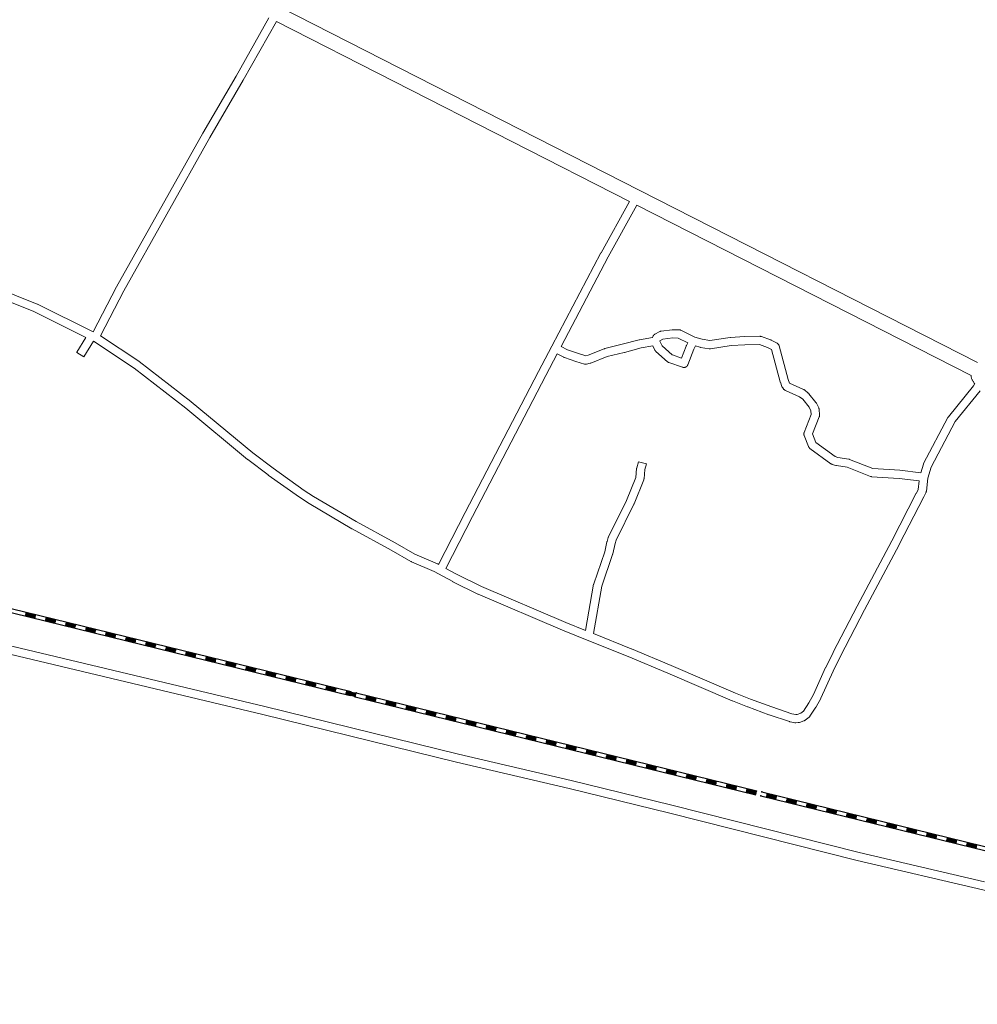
# Model space of a CAD drawing. Header units: metres. Extents: x 123819 to 142731, y 393440 to 405763.
# Tile 102 of 256: x 129557 to 130021, y 397735 to 398213. Entities that reach past the tile are written whole.
import ezdxf

# ---------------------------------------------------------------- set-up
doc = ezdxf.new("R2010")
doc.units = ezdxf.units.M
doc.header["$MEASUREMENT"] = 0
for name, color, linetype, lineweight in [('gs-knt-fietspaden', 7, 'Continuous', 0), ('gs-knt-paden', 7, 'Continuous', 0), ('gs-knt-spoorlijn', 7, 'Continuous', 30), ('gs-knt-wegen algemeen', 7, 'Continuous', 0)]:
    doc.layers.add(name, color=color, linetype=linetype, lineweight=lineweight)

msp = doc.modelspace()

# ---------------------------------------------------------------- linework, layer by layer
at = {"layer": 'gs-knt-fietspaden', "color": 7, "linetype": 'Continuous', "flags": 128}
for points in [[(129556.8, 398283.35), (129682.81, 398219.2), (129857.66, 398130.06), (130021.43, 398046.57)], [(129852.57, 398124.78), (129681.28, 398212.1)], [(130018.24, 398040.32), (129856.15, 398122.95)]]:
    msp.add_lwpolyline(points, dxfattribs=at)
at = {"layer": 'gs-knt-paden', "color": 7, "linetype": 'Continuous', "flags": 128}
for points in [[(129515.7, 398094.9), (129565.24, 398075.04), (129565.31, 398075.01), (129565.38, 398074.98), (129592.46, 398061.55), (129603.75, 398083.32), (129603.78, 398083.38), (129645.58, 398157.88), (129645.6, 398157.91), (129661.74, 398185.65), (129677.7, 398213.93)], [(129681.28, 398212.1), (129665.24, 398183.66), (129665.22, 398183.64), (129649.08, 398155.9), (129607.3, 398081.44), (129607.3, 398081.44), (129607.3, 398081.43)], [(129607.3, 398081.43), (129595.95, 398059.56), (129614.57, 398047.26), (129614.63, 398047.22), (129614.69, 398047.17), (129639.84, 398027.66), (129639.89, 398027.61), (129669.83, 398002.74), (129679.65, 397995.31), (129694.81, 397984.6), (129699.31, 397981.61), (129719.94, 397969.49), (129738.87, 397959.1), (129738.9, 397959.08), (129748.46, 397953.64), (129759.41, 397948.95), (129759.48, 397948.92), (129759.55, 397948.88), (129759.97, 397948.66), (129772.87, 397973.82), (129808.41, 398042.21), (129814.88, 398054.52), (129838.73, 398099.9), (129838.76, 398099.95), (129852.57, 398124.78)], [(129856.15, 398122.95), (129842.28, 398098.01), (129819.38, 398054.43), (129822.46, 398052.82), (129827.79, 398051), (129831.37, 398049.91), (129832.55, 398050.15), (129840.36, 398053.31), (129840.45, 398053.34), (129840.54, 398053.37), (129840.63, 398053.4), (129849.08, 398055.47), (129857.21, 398057.65), (129857.29, 398057.67), (129857.37, 398057.69), (129863.68, 398058.82), (129864.06, 398059.56), (129864.11, 398059.64), (129864.15, 398059.72), (129864.21, 398059.79), (129864.26, 398059.87), (129864.32, 398059.94), (129864.38, 398060.01), (129864.45, 398060.07), (129864.52, 398060.14), (129864.59, 398060.2), (129864.66, 398060.25), (129864.74, 398060.3), (129864.82, 398060.35), (129864.9, 398060.4), (129867.22, 398061.64), (129867.3, 398061.68), (129867.39, 398061.72), (129867.47, 398061.75), (129867.55, 398061.78), (129867.64, 398061.8), (129867.73, 398061.83), (129867.81, 398061.84), (129867.9, 398061.86), (129873.21, 398062.57), (129873.28, 398062.58), (129873.36, 398062.58), (129873.43, 398062.58), (129873.51, 398062.58), (129876.68, 398062.53), (129876.77, 398062.53), (129876.85, 398062.52), (129876.94, 398062.51), (129877.03, 398062.49), (129877.12, 398062.47), (129877.21, 398062.45), (129877.29, 398062.42), (129877.37, 398062.39), (129877.46, 398062.36), (129877.54, 398062.32), (129884.33, 398058.94), (129887.75, 398057.94), (129891.52, 398057.31), (129901.37, 398058.84), (129901.47, 398058.86), (129901.56, 398058.86), (129908.29, 398059.25), (129908.37, 398059.25), (129915.86, 398059.36), (129915.95, 398059.36), (129916.04, 398059.35), (129916.13, 398059.34), (129916.22, 398059.33), (129916.31, 398059.32), (129916.4, 398059.29), (129916.48, 398059.27), (129916.57, 398059.24), (129921, 398057.66), (129921.08, 398057.62), (129921.17, 398057.58), (129921.25, 398057.54), (129924.14, 398056.03), (129924.22, 398055.98), (129924.3, 398055.93), (129924.38, 398055.87), (129924.46, 398055.82), (129924.54, 398055.75), (129924.61, 398055.69), (129924.67, 398055.62), (129924.74, 398055.54), (129924.8, 398055.47), (129924.86, 398055.39), (129924.91, 398055.31), (129924.96, 398055.22), (129925, 398055.14), (129925.05, 398055.05), (129925.08, 398054.96), (129925.11, 398054.87), (129925.14, 398054.77), (129929.56, 398038.38), (129930.17, 398036.67), (129930.26, 398036.57), (129936.98, 398033.6), (129937.06, 398033.56), (129937.14, 398033.52), (129937.22, 398033.48), (129937.29, 398033.43), (129937.36, 398033.38), (129937.43, 398033.32), (129939.31, 398031.8), (129939.38, 398031.75), (129939.44, 398031.69), (129939.5, 398031.63), (129939.56, 398031.57), (129939.62, 398031.5), (129942.99, 398027.31), (129943.04, 398027.24), (129943.09, 398027.17), (129943.14, 398027.09), (129943.18, 398027.02), (129943.22, 398026.94), (129944.39, 398024.58), (129944.43, 398024.49), (129944.46, 398024.41), (129944.49, 398024.32), (129944.52, 398024.22), (129944.54, 398024.13), (129944.56, 398024.04), (129944.58, 398023.94), (129944.59, 398023.85), (129944.79, 398021.22), (129944.8, 398021.13), (129944.8, 398021.04), (129944.8, 398020.95), (129944.79, 398020.86), (129944.78, 398020.77), (129944.76, 398020.67), (129944.74, 398020.58), (129944.72, 398020.5), (129944.69, 398020.41), (129944.66, 398020.32), (129941.34, 398011.98), (129942.96, 398007.84), (129952.38, 398000.98), (129953.71, 398000.58), (129958.95, 397999.77), (129959.03, 397999.75), (129959.12, 397999.73), (129959.2, 397999.71), (129959.29, 397999.68), (129959.37, 397999.65), (129970.6, 397995.23), (129983.69, 397994.33), (129983.79, 397994.32), (129993.87, 397993.12), (129995.12, 397997.26), (129995.15, 397997.35), (129995.19, 397997.44), (129995.22, 397997.53), (129995.27, 397997.61), (130007.05, 398020.03), (130007.08, 398020.1), (130007.13, 398020.17), (130007.17, 398020.24), (130007.22, 398020.3), (130007.27, 398020.36), (130019.46, 398035.36), (130020.03, 398036.44)], [(129873.36, 398050.31), (129877.81, 398048.78), (129880.07, 398054.63), (129880.1, 398054.7), (129880.13, 398054.77), (129880.17, 398054.84), (129880.87, 398056.17), (129876.15, 398058.52), (129873.59, 398058.56), (129868.79, 398057.92), (129867.33, 398057.14), (129867.25, 398056.99), (129868.38, 398054.71), (129873.35, 398050.32), (129873.36, 398050.31)], [(129434.15, 397937.29), (129675.73, 397879.65), (129675.75, 397879.65), (129769.62, 397856.61), (129824.23, 397843.8), (129824.25, 397843.79), (129873.15, 397831.77), (129963.92, 397808.87), (130024.85, 397794.57)], [(130127.04, 397735.18), (130122.04, 397739.88), (130110.39, 397750.23), (130082.92, 397774.53), (130081.17, 397775.64), (130079.3, 397776.61), (130075.16, 397778.11), (130023.92, 397790.66), (129962.98, 397804.96), (129962.95, 397804.97), (129872.17, 397827.87), (129823.3, 397839.89), (129768.69, 397852.7), (129768.67, 397852.7), (129674.79, 397875.75), (129433.15, 397933.4)]]:
    msp.add_lwpolyline(points, dxfattribs=at)
for points in [[(130022.7, 398032.98), (130010.51, 398017.98), (129998.91, 397995.91), (129997.28, 397990.53), (129996.58, 397984.15), (129996.56, 397984.06), (129996.55, 397983.96), (129996.52, 397983.87), (129996.5, 397983.78), (129996.47, 397983.69), (129996.43, 397983.6), (129996.39, 397983.51), (129996.35, 397983.43), (129995.28, 397981.41), (129983.44, 397958.27), (129983.42, 397958.24), (129966.54, 397926.56), (129954.98, 397904.19), (129951.38, 397896.9), (129945.46, 397883.81), (129945.43, 397883.74), (129945.39, 397883.67), (129943.11, 397879.53), (129943.07, 397879.45), (129943.02, 397879.39), (129940.1, 397874.98), (129940.05, 397874.9), (129939.99, 397874.83), (129939.93, 397874.75), (129939.86, 397874.69), (129939.8, 397874.62), (129939.73, 397874.56), (129939.66, 397874.5), (129937.8, 397873.06), (129937.72, 397873), (129937.64, 397872.95), (129937.56, 397872.9), (129937.47, 397872.85), (129937.38, 397872.81), (129937.29, 397872.77), (129937.2, 397872.74), (129934.97, 397872), (129934.89, 397871.98), (129934.81, 397871.95), (129934.73, 397871.94), (129934.64, 397871.92), (129934.56, 397871.91), (129934.47, 397871.9), (129933.3, 397871.83), (129933.21, 397871.82), (129933.13, 397871.82), (129933.04, 397871.83), (129932.96, 397871.83), (129932.87, 397871.84), (129932.79, 397871.86), (129930.48, 397872.3), (129930.39, 397872.32), (129930.31, 397872.34), (129930.22, 397872.37), (129920.28, 397875.7), (129920.23, 397875.72), (129909.9, 397879.47), (129909.85, 397879.49), (129902.47, 397882.43), (129902.42, 397882.45), (129871.24, 397895.92), (129851.94, 397903.94), (129832.04, 397911.96), (129820.15, 397916.74), (129820.11, 397916.76), (129779.13, 397934.22), (129779.08, 397934.25), (129779.03, 397934.27), (129766.89, 397940.28), (129766.81, 397940.32), (129759.87, 397944.17), (129757.75, 397945.29), (129746.77, 397949.99), (129746.7, 397950.02), (129746.63, 397950.05), (129746.56, 397950.09), (129736.93, 397955.58), (129717.98, 397965.98), (129717.93, 397966.01), (129697.23, 397978.17), (129697.18, 397978.2), (129697.13, 397978.23), (129692.56, 397981.27), (129692.51, 397981.3), (129677.3, 397992.05), (129677.25, 397992.08), (129667.36, 397999.56), (129667.29, 397999.62), (129637.35, 398024.5), (129612.29, 398043.95), (129592.52, 398057.01), (129587.88, 398049.48, -0.351714), (129587.87, 398049.48), (129584.46, 398051.58, -0.351717), (129584.46, 398051.59), (129588.91, 398058.82), (129563.67, 398071.34), (129515.51, 398090.65)], [(129821.67, 397920.46), (129831.24, 397916.61), (129835.19, 397939.01), (129835.21, 397939.08), (129835.22, 397939.16), (129835.25, 397939.23), (129835.27, 397939.31), (129840.53, 397954.71), (129841.65, 397959.69), (129841.67, 397959.77), (129841.69, 397959.84), (129842.25, 397961.69), (129842.27, 397961.77), (129842.3, 397961.84), (129842.34, 397961.92), (129842.37, 397962), (129851.09, 397979.64), (129855.63, 397990.91), (129856.04, 397995.24), (129856.05, 397995.32), (129856.06, 397995.41), (129856.08, 397995.49), (129856.1, 397995.57), (129856.88, 397998.47, -0.384583), (129856.89, 397998.48), (129860.76, 397997.44, -0.357265), (129860.76, 397997.43), (129860.02, 397994.69), (129859.61, 397990.25), (129859.6, 397990.15), (129859.58, 397990.05), (129859.56, 397989.96), (129859.53, 397989.87), (129859.5, 397989.77), (129859.47, 397989.68), (129854.79, 397978.07), (129854.76, 397978), (129854.73, 397977.93), (129846.05, 397960.36), (129845.56, 397958.74), (129844.43, 397953.73), (129844.42, 397953.66), (129844.4, 397953.59), (129844.37, 397953.52), (129839.12, 397938.16), (129835.06, 397915.08), (129853.45, 397907.67), (129853.47, 397907.66), (129872.8, 397899.63), (129872.83, 397899.62), (129903.99, 397886.15), (129911.31, 397883.24), (129921.58, 397879.5), (129931.37, 397876.22), (129933.29, 397875.85), (129933.95, 397875.9), (129935.61, 397876.45), (129936.93, 397877.47), (129939.63, 397881.54), (129941.83, 397885.54), (129947.73, 397898.59), (129947.76, 397898.65), (129951.38, 397905.99), (129951.4, 397906.02), (129962.98, 397928.42), (129962.99, 397928.44), (129979.86, 397960.12), (129991.7, 397983.25), (129991.72, 397983.28), (129992.62, 397984.98), (129993.09, 397989.17), (129983.36, 397990.32), (129970.02, 397991.24), (129969.93, 397991.25), (129969.84, 397991.26), (129969.75, 397991.28), (129969.67, 397991.3), (129969.58, 397991.32), (129969.5, 397991.35), (129969.42, 397991.38), (129958.11, 397995.83), (129952.96, 397996.63), (129952.87, 397996.65), (129952.78, 397996.67), (129952.69, 397996.69), (129950.9, 397997.23), (129950.81, 397997.26), (129950.71, 397997.3), (129950.63, 397997.33), (129950.54, 397997.38), (129950.45, 397997.42), (129950.37, 397997.48), (129950.29, 397997.53), (129940.12, 398004.93), (129940.04, 398004.99), (129939.97, 398005.05), (129939.9, 398005.12), (129939.83, 398005.19), (129939.77, 398005.26), (129939.71, 398005.33), (129939.65, 398005.41), (129939.6, 398005.49), (129939.55, 398005.57), (129939.5, 398005.65), (129939.46, 398005.74), (129939.43, 398005.83), (129937.31, 398011.26), (129937.28, 398011.35), (129937.25, 398011.44), (129937.22, 398011.53), (129937.2, 398011.62), (129937.19, 398011.72), (129937.18, 398011.81), (129937.17, 398011.9), (129937.17, 398012), (129937.17, 398012.09), (129937.18, 398012.19), (129937.19, 398012.28), (129937.21, 398012.37), (129937.23, 398012.46), (129937.25, 398012.56), (129937.28, 398012.65), (129937.31, 398012.73), (129940.75, 398021.37), (129940.61, 398023.15), (129939.71, 398024.96), (129936.62, 398028.81), (129935.11, 398030.03), (129928.22, 398033.08), (129928.14, 398033.11), (129928.06, 398033.15), (129927.99, 398033.2), (129927.91, 398033.25), (129927.84, 398033.3), (129927.77, 398033.35), (129927.7, 398033.41), (129927.64, 398033.47), (129927.57, 398033.54), (129927.51, 398033.6), (129926.89, 398034.33), (129926.83, 398034.4), (129926.77, 398034.47), (129926.72, 398034.55), (129926.67, 398034.63), (129926.63, 398034.71), (129926.59, 398034.79), (129926.55, 398034.88), (129926.52, 398034.96), (129925.75, 398037.09), (129925.73, 398037.17), (129925.7, 398037.25), (129921.49, 398052.88), (129919.51, 398053.92), (129915.56, 398055.33), (129908.47, 398055.23), (129901.89, 398054.86), (129891.82, 398053.29), (129891.73, 398053.27), (129891.64, 398053.26), (129891.54, 398053.26), (129891.45, 398053.26), (129891.36, 398053.27), (129891.27, 398053.28), (129891.18, 398053.29), (129886.97, 398054), (129886.89, 398054.01), (129886.82, 398054.03), (129886.74, 398054.05), (129884.62, 398054.67), (129883.78, 398053.07), (129880.87, 398045.53), (129880.83, 398045.44), (129880.79, 398045.35), (129880.75, 398045.26), (129880.7, 398045.18), (129880.64, 398045.1), (129880.59, 398045.02), (129880.53, 398044.95), (129880.46, 398044.88), (129880.39, 398044.81), (129880.32, 398044.74), (129880.25, 398044.68), (129880.17, 398044.62), (129880.09, 398044.57), (129880.01, 398044.52), (129879.93, 398044.47), (129879.84, 398044.43), (129879.75, 398044.39), (129879.66, 398044.35), (129879.57, 398044.32), (129879.48, 398044.3), (129879.38, 398044.28), (129879.29, 398044.26), (129879.19, 398044.25), (129879.1, 398044.24), (129879, 398044.24), (129878.9, 398044.24), (129878.81, 398044.25), (129878.71, 398044.26), (129878.62, 398044.27), (129878.52, 398044.29), (129878.43, 398044.32), (129878.34, 398044.35), (129871.67, 398046.64), (129871.58, 398046.68), (129871.49, 398046.72), (129871.4, 398046.76), (129871.31, 398046.81), (129871.23, 398046.86), (129871.15, 398046.92), (129871.07, 398046.97), (129870.99, 398047.04), (129865.42, 398051.96), (129865.35, 398052.03), (129865.28, 398052.1), (129865.21, 398052.17), (129865.15, 398052.25), (129865.09, 398052.33), (129865.04, 398052.41), (129864.99, 398052.49), (129864.94, 398052.58), (129863.86, 398054.77), (129858.17, 398053.75), (129850.1, 398051.58), (129850.06, 398051.57), (129841.73, 398049.53), (129833.88, 398046.35), (129833.8, 398046.32), (129833.71, 398046.29), (129833.62, 398046.27), (129833.53, 398046.25), (129831.68, 398045.87), (129831.59, 398045.85), (129831.5, 398045.84), (129831.4, 398045.83), (129831.31, 398045.83), (129831.22, 398045.83), (129831.13, 398045.83), (129831.04, 398045.84), (129830.95, 398045.85), (129830.86, 398045.87), (129830.77, 398045.89), (129830.68, 398045.91), (129826.58, 398047.17), (129826.52, 398047.19), (129821.01, 398049.07), (129820.94, 398049.09), (129820.87, 398049.12), (129820.8, 398049.15), (129820.73, 398049.19), (129817.51, 398050.88), (129811.98, 398040.35), (129776.44, 397971.97), (129763.51, 397946.75), (129768.72, 397943.86), (129780.76, 397937.9), (129821.66, 397920.47), (129821.67, 397920.47), (129821.67, 397920.46)]]:
    msp.add_lwpolyline(points, format="xyb", dxfattribs=at)
at = {"layer": 'gs-knt-spoorlijn', "color": 7, "linetype": 'Continuous'}
for p, q in [((129522.88, 397932.54), (129717.15, 397885.03)), ((129523.36, 397934.48), (129717.63, 397886.97)), ((129559.37, 397923.81), (129564.23, 397922.62)), ((129559.42, 397924.01), (129564.27, 397922.82)), ((129559.46, 397924.2), (129564.32, 397923.01)), ((129559.51, 397924.39), (129564.37, 397923.21)), ((129559.56, 397924.59), (129564.42, 397923.4)), ((129559.61, 397924.78), (129564.46, 397923.6)), ((129559.65, 397924.98), (129564.51, 397923.79)), ((129559.7, 397925.17), (129564.56, 397923.98)), ((129559.75, 397925.37), (129564.61, 397924.18)), ((129569.46, 397922.99), (129574.32, 397921.8)), ((129569.08, 397921.44), (129573.94, 397920.25)), ((129569.13, 397921.63), (129573.99, 397920.44)), ((129569.18, 397921.82), (129574.04, 397920.64)), ((129569.23, 397922.02), (129574.08, 397920.83)), ((129569.27, 397922.21), (129574.13, 397921.03)), ((129569.32, 397922.41), (129574.18, 397921.22)), ((129569.37, 397922.6), (129574.23, 397921.41)), ((129569.42, 397922.8), (129574.27, 397921.61)), ((129578.8, 397919.06), (129583.65, 397917.87)), ((129578.84, 397919.25), (129583.7, 397918.07)), ((129578.89, 397919.45), (129583.75, 397918.26)), ((129578.94, 397919.64), (129583.8, 397918.46)), ((129578.99, 397919.84), (129583.84, 397918.65)), ((129579.03, 397920.03), (129583.89, 397918.84)), ((129579.08, 397920.23), (129583.94, 397919.04)), ((129579.13, 397920.42), (129583.99, 397919.23)), ((129579.18, 397920.61), (129584.03, 397919.43)), ((129588.84, 397918.04), (129593.7, 397916.86)), ((129588.89, 397918.24), (129593.75, 397917.05)), ((129588.51, 397916.68), (129593.37, 397915.5)), ((129588.56, 397916.88), (129593.42, 397915.69)), ((129588.61, 397917.07), (129593.46, 397915.89)), ((129588.65, 397917.27), (129593.51, 397916.08)), ((129588.7, 397917.46), (129593.56, 397916.27)), ((129588.75, 397917.66), (129593.61, 397916.47)), ((129588.8, 397917.85), (129593.65, 397916.66)), ((129598.22, 397914.31), (129603.08, 397913.12)), ((129598.27, 397914.5), (129603.13, 397913.32)), ((129598.32, 397914.7), (129603.18, 397913.51)), ((129598.37, 397914.89), (129603.22, 397913.7)), ((129598.41, 397915.09), (129603.27, 397913.9)), ((129598.46, 397915.28), (129603.32, 397914.09)), ((129598.51, 397915.47), (129603.37, 397914.29)), ((129598.56, 397915.67), (129603.41, 397914.48)), ((129598.6, 397915.86), (129603.46, 397914.68)), ((129608.27, 397913.29), (129613.13, 397912.1)), ((129608.32, 397913.49), (129613.18, 397912.3)), ((129607.94, 397911.93), (129612.79, 397910.75)), ((129607.99, 397912.13), (129612.84, 397910.94)), ((129608.03, 397912.32), (129612.89, 397911.13)), ((129608.08, 397912.52), (129612.94, 397911.33)), ((129608.13, 397912.71), (129612.98, 397911.52)), ((129608.18, 397912.9), (129613.03, 397911.72)), ((129608.22, 397913.1), (129613.08, 397911.91)), ((129617.65, 397909.56), (129622.51, 397908.37)), ((129617.7, 397909.75), (129622.56, 397908.56)), ((129617.75, 397909.95), (129622.6, 397908.76)), ((129617.79, 397910.14), (129622.65, 397908.95)), ((129617.84, 397910.33), (129622.7, 397909.15)), ((129617.89, 397910.53), (129622.75, 397909.34)), ((129617.94, 397910.72), (129622.79, 397909.53)), ((129617.98, 397910.92), (129622.84, 397909.73)), ((129618.03, 397911.11), (129622.89, 397909.92)), ((129627.7, 397908.54), (129632.55, 397907.35)), ((129627.75, 397908.74), (129632.6, 397907.55)), ((129627.37, 397907.18), (129632.22, 397905.99)), ((129627.41, 397907.38), (129632.27, 397906.19)), ((129627.46, 397907.57), (129632.32, 397906.38)), ((129627.51, 397907.76), (129632.36, 397906.58)), ((129627.56, 397907.96), (129632.41, 397906.77)), ((129627.6, 397908.15), (129632.46, 397906.96)), ((129627.65, 397908.35), (129632.51, 397907.16)), ((129637.08, 397904.81), (129641.94, 397903.62)), ((129637.13, 397905), (129641.98, 397903.81)), ((129637.17, 397905.19), (129642.03, 397904.01)), ((129637.22, 397905.39), (129642.08, 397904.2)), ((129637.27, 397905.58), (129642.13, 397904.39)), ((129637.32, 397905.78), (129642.17, 397904.59)), ((129637.36, 397905.97), (129642.22, 397904.78)), ((129637.41, 397906.17), (129642.27, 397904.98)), ((129637.46, 397906.36), (129642.32, 397905.17)), ((129647.13, 397903.79), (129651.98, 397902.6)), ((129647.17, 397903.98), (129652.03, 397902.8)), ((129646.79, 397902.43), (129651.65, 397901.24)), ((129646.84, 397902.62), (129651.7, 397901.44)), ((129646.89, 397902.82), (129651.74, 397901.63)), ((129646.94, 397903.01), (129651.79, 397901.82)), ((129646.98, 397903.21), (129651.84, 397902.02)), ((129647.03, 397903.4), (129651.89, 397902.21)), ((129647.08, 397903.6), (129651.93, 397902.41)), ((129656.51, 397900.05), (129661.36, 397898.87)), ((129656.55, 397900.25), (129661.41, 397899.06)), ((129656.6, 397900.44), (129661.46, 397899.25)), ((129656.65, 397900.64), (129661.51, 397899.45)), ((129656.7, 397900.83), (129661.55, 397899.64)), ((129656.74, 397901.03), (129661.6, 397899.84)), ((129656.79, 397901.22), (129661.65, 397900.03)), ((129656.84, 397901.41), (129661.7, 397900.23)), ((129656.89, 397901.61), (129661.74, 397900.42)), ((129666.55, 397899.04), (129671.41, 397897.85)), ((129666.6, 397899.23), (129671.46, 397898.04)), ((129666.22, 397897.68), (129671.08, 397896.49)), ((129666.27, 397897.87), (129671.12, 397896.68)), ((129666.32, 397898.07), (129671.17, 397896.88)), ((129666.36, 397898.26), (129671.22, 397897.07)), ((129666.41, 397898.46), (129671.27, 397897.27)), ((129666.46, 397898.65), (129671.31, 397897.46)), ((129666.51, 397898.84), (129671.36, 397897.66)), ((129675.93, 397895.3), (129680.79, 397894.11)), ((129675.98, 397895.5), (129680.84, 397894.31)), ((129676.03, 397895.69), (129680.89, 397894.5)), ((129676.08, 397895.89), (129680.93, 397894.7)), ((129676.12, 397896.08), (129680.98, 397894.89)), ((129676.17, 397896.27), (129681.03, 397895.09)), ((129676.22, 397896.47), (129681.08, 397895.28)), ((129676.27, 397896.66), (129681.12, 397895.47)), ((129676.31, 397896.86), (129681.17, 397895.67)), ((129685.98, 397894.29), (129690.84, 397893.1)), ((129686.03, 397894.48), (129690.88, 397893.29)), ((129685.65, 397892.93), (129690.5, 397891.74)), ((129685.7, 397893.12), (129690.55, 397891.93)), ((129685.74, 397893.32), (129690.6, 397892.13)), ((129685.79, 397893.51), (129690.65, 397892.32)), ((129685.84, 397893.7), (129690.69, 397892.52)), ((129685.89, 397893.9), (129690.74, 397892.71)), ((129685.93, 397894.09), (129690.79, 397892.9)), ((129695.36, 397890.55), (129700.22, 397889.36)), ((129695.41, 397890.75), (129700.27, 397889.56)), ((129695.46, 397890.94), (129700.31, 397889.75)), ((129695.5, 397891.13), (129700.36, 397889.95)), ((129695.55, 397891.33), (129700.41, 397890.14)), ((129695.6, 397891.52), (129700.46, 397890.33)), ((129695.65, 397891.72), (129700.5, 397890.53)), ((129695.69, 397891.91), (129700.55, 397890.72)), ((129695.74, 397892.11), (129700.6, 397890.92)), ((129705.41, 397889.54), (129710.26, 397888.35)), ((129705.46, 397889.73), (129710.31, 397888.54)), ((129705.07, 397888.18), (129709.93, 397886.99)), ((129705.12, 397888.37), (129709.98, 397887.18)), ((129705.17, 397888.56), (129710.03, 397887.38)), ((129705.22, 397888.76), (129710.07, 397887.57)), ((129705.26, 397888.95), (129710.12, 397887.76)), ((129705.31, 397889.15), (129710.17, 397887.96)), ((129705.36, 397889.34), (129710.22, 397888.15)), ((129714.79, 397885.8), (129719.65, 397884.61)), ((129714.84, 397885.99), (129719.69, 397884.81)), ((129714.88, 397886.19), (129719.74, 397885)), ((129714.93, 397886.38), (129719.79, 397885.19)), ((129714.98, 397886.58), (129719.84, 397885.39)), ((129715.03, 397886.77), (129719.88, 397885.58)), ((129715.07, 397886.97), (129719.93, 397885.78)), ((129715.12, 397887.16), (129719.98, 397885.97)), ((129715.17, 397887.35), (129720.03, 397886.17)), ((129720.06, 397886.37), (129914.33, 397838.86)), ((129724.79, 397884.59), (129729.64, 397883.4)), ((129724.83, 397884.78), (129729.69, 397883.6)), ((129724.88, 397884.98), (129729.74, 397883.79)), ((129719.58, 397884.43), (129913.85, 397836.92)), ((129724.5, 397883.42), (129729.36, 397882.24)), ((129724.55, 397883.62), (129729.41, 397882.43)), ((129724.6, 397883.81), (129729.45, 397882.62)), ((129724.64, 397884.01), (129729.5, 397882.82)), ((129724.69, 397884.2), (129729.55, 397883.01)), ((129724.74, 397884.4), (129729.6, 397883.21)), ((129734.22, 397881.05), (129739.07, 397879.86)), ((129734.26, 397881.24), (129739.12, 397880.05)), ((129734.31, 397881.44), (129739.17, 397880.25)), ((129734.36, 397881.63), (129739.22, 397880.44)), ((129734.41, 397881.82), (129739.26, 397880.64)), ((129734.45, 397882.02), (129739.31, 397880.83)), ((129734.5, 397882.21), (129739.36, 397881.03)), ((129734.55, 397882.41), (129739.41, 397881.22)), ((129734.6, 397882.6), (129739.45, 397881.41)), ((129744.21, 397879.84), (129749.07, 397878.65)), ((129744.26, 397880.03), (129749.12, 397878.84)), ((129744.31, 397880.23), (129749.17, 397879.04)), ((129743.93, 397878.67), (129748.79, 397877.48)), ((129743.98, 397878.87), (129748.83, 397877.68)), ((129744.02, 397879.06), (129748.88, 397877.87)), ((129744.07, 397879.25), (129748.93, 397878.07)), ((129744.12, 397879.45), (129748.98, 397878.26)), ((129744.17, 397879.64), (129749.02, 397878.46)), ((129753.64, 397876.3), (129758.5, 397875.11)), ((129753.69, 397876.49), (129758.55, 397875.3)), ((129753.74, 397876.68), (129758.6, 397875.5)), ((129753.79, 397876.88), (129758.64, 397875.69)), ((129753.83, 397877.07), (129758.69, 397875.89)), ((129753.88, 397877.27), (129758.74, 397876.08)), ((129753.93, 397877.46), (129758.79, 397876.27)), ((129753.98, 397877.66), (129758.83, 397876.47)), ((129754.02, 397877.85), (129758.88, 397876.66)), ((129763.64, 397875.09), (129768.5, 397873.9)), ((129763.69, 397875.28), (129768.55, 397874.09)), ((129763.74, 397875.47), (129768.59, 397874.29)), ((129763.36, 397873.92), (129768.21, 397872.73)), ((129763.4, 397874.11), (129768.26, 397872.93)), ((129763.45, 397874.31), (129768.31, 397873.12)), ((129763.5, 397874.5), (129768.36, 397873.32)), ((129763.55, 397874.7), (129768.4, 397873.51)), ((129763.59, 397874.89), (129768.45, 397873.7)), ((129773.07, 397871.54), (129777.93, 397870.36)), ((129773.12, 397871.74), (129777.98, 397870.55)), ((129773.17, 397871.93), (129778.02, 397870.75)), ((129773.21, 397872.13), (129778.07, 397870.94)), ((129773.26, 397872.32), (129778.12, 397871.13)), ((129773.31, 397872.52), (129778.17, 397871.33)), ((129773.36, 397872.71), (129778.21, 397871.52)), ((129773.4, 397872.9), (129778.26, 397871.72)), ((129773.45, 397873.1), (129778.31, 397871.91)), ((129783.07, 397870.33), (129787.93, 397869.15)), ((129783.12, 397870.53), (129787.97, 397869.34)), ((129783.16, 397870.72), (129788.02, 397869.54)), ((129782.78, 397869.17), (129787.64, 397867.98)), ((129782.83, 397869.36), (129787.69, 397868.18)), ((129782.88, 397869.56), (129787.74, 397868.37)), ((129782.93, 397869.75), (129787.78, 397868.56)), ((129782.97, 397869.95), (129787.83, 397868.76)), ((129783.02, 397870.14), (129787.88, 397868.95)), ((129792.5, 397866.79), (129797.35, 397865.61)), ((129792.55, 397866.99), (129797.4, 397865.8)), ((129792.59, 397867.18), (129797.45, 397865.99)), ((129792.64, 397867.38), (129797.5, 397866.19)), ((129792.69, 397867.57), (129797.54, 397866.38)), ((129792.74, 397867.76), (129797.59, 397866.58)), ((129792.78, 397867.96), (129797.64, 397866.77)), ((129792.83, 397868.15), (129797.69, 397866.97)), ((129792.88, 397868.35), (129797.74, 397867.16)), ((129802.5, 397865.58), (129807.35, 397864.4)), ((129802.54, 397865.78), (129807.4, 397864.59)), ((129802.59, 397865.97), (129807.45, 397864.78)), ((129802.21, 397864.42), (129807.07, 397863.23)), ((129802.26, 397864.61), (129807.12, 397863.42)), ((129802.31, 397864.81), (129807.16, 397863.62)), ((129802.35, 397865), (129807.21, 397863.81)), ((129802.4, 397865.19), (129807.26, 397864.01)), ((129802.45, 397865.39), (129807.31, 397864.2)), ((129811.93, 397862.04), (129816.78, 397860.85)), ((129811.97, 397862.24), (129816.83, 397861.05)), ((129812.02, 397862.43), (129816.88, 397861.24)), ((129812.07, 397862.62), (129816.92, 397861.44)), ((129812.12, 397862.82), (129816.97, 397861.63)), ((129812.16, 397863.01), (129817.02, 397861.83)), ((129812.21, 397863.21), (129817.07, 397862.02)), ((129812.26, 397863.4), (129817.11, 397862.21)), ((129812.31, 397863.6), (129817.16, 397862.41)), ((129821.92, 397860.83), (129826.78, 397859.64)), ((129821.97, 397861.03), (129826.83, 397859.84)), ((129822.02, 397861.22), (129826.88, 397860.03)), ((129821.64, 397859.67), (129826.5, 397858.48)), ((129821.69, 397859.86), (129826.54, 397858.67)), ((129821.73, 397860.05), (129826.59, 397858.87)), ((129821.78, 397860.25), (129826.64, 397859.06)), ((129821.83, 397860.44), (129826.69, 397859.26)), ((129821.88, 397860.64), (129826.73, 397859.45)), ((129831.35, 397857.29), (129836.21, 397856.1)), ((129831.4, 397857.48), (129836.26, 397856.3)), ((129831.45, 397857.68), (129836.3, 397856.49)), ((129831.5, 397857.87), (129836.35, 397856.69)), ((129831.54, 397858.07), (129836.4, 397856.88)), ((129831.59, 397858.26), (129836.45, 397857.07)), ((129831.64, 397858.46), (129836.49, 397857.27)), ((129831.69, 397858.65), (129836.54, 397857.46)), ((129831.73, 397858.84), (129836.59, 397857.66)), ((129841.35, 397856.08), (129846.21, 397854.89)), ((129841.4, 397856.27), (129846.26, 397855.09)), ((129841.45, 397856.47), (129846.3, 397855.28)), ((129841.07, 397854.91), (129845.92, 397853.73)), ((129841.11, 397855.11), (129845.97, 397853.92)), ((129841.16, 397855.3), (129846.02, 397854.12)), ((129841.21, 397855.5), (129846.07, 397854.31)), ((129841.26, 397855.69), (129846.11, 397854.5)), ((129841.3, 397855.89), (129846.16, 397854.7)), ((129850.78, 397852.54), (129855.64, 397851.35)), ((129850.83, 397852.73), (129855.68, 397851.54)), ((129850.88, 397852.93), (129855.73, 397851.74)), ((129850.92, 397853.12), (129855.78, 397851.93)), ((129850.97, 397853.32), (129855.83, 397852.13)), ((129851.02, 397853.51), (129855.87, 397852.32)), ((129851.07, 397853.7), (129855.92, 397852.52)), ((129851.11, 397853.9), (129855.97, 397852.71)), ((129851.16, 397854.09), (129856.02, 397852.9)), ((129860.73, 397851.13), (129865.59, 397849.95)), ((129860.78, 397851.33), (129865.64, 397850.14)), ((129860.83, 397851.52), (129865.68, 397850.33)), ((129860.87, 397851.72), (129865.73, 397850.53)), ((129860.49, 397850.16), (129865.35, 397848.97)), ((129860.54, 397850.36), (129865.4, 397849.17)), ((129860.59, 397850.55), (129865.45, 397849.36)), ((129860.64, 397850.75), (129865.49, 397849.56)), ((129860.68, 397850.94), (129865.54, 397849.75)), ((129870.21, 397847.79), (129875.06, 397846.6)), ((129870.26, 397847.98), (129875.11, 397846.79)), ((129870.3, 397848.18), (129875.16, 397846.99)), ((129870.35, 397848.37), (129875.21, 397847.18)), ((129870.4, 397848.56), (129875.25, 397847.38)), ((129870.45, 397848.76), (129875.3, 397847.57)), ((129870.49, 397848.95), (129875.35, 397847.76)), ((129870.54, 397849.15), (129875.4, 397847.96)), ((129870.59, 397849.34), (129875.44, 397848.15)), ((129880.16, 397846.38), (129885.02, 397845.19)), ((129880.21, 397846.58), (129885.06, 397845.39)), ((129880.25, 397846.77), (129885.11, 397845.58)), ((129880.3, 397846.97), (129885.16, 397845.78)), ((129879.92, 397845.41), (129884.78, 397844.22)), ((129879.97, 397845.61), (129884.83, 397844.42)), ((129880.02, 397845.8), (129884.87, 397844.61)), ((129880.06, 397845.99), (129884.92, 397844.81)), ((129880.11, 397846.19), (129884.97, 397845)), ((129889.63, 397843.04), (129894.49, 397841.85)), ((129889.68, 397843.23), (129894.54, 397842.04)), ((129889.73, 397843.42), (129894.59, 397842.24)), ((129889.78, 397843.62), (129894.63, 397842.43)), ((129889.83, 397843.81), (129894.68, 397842.62)), ((129889.87, 397844.01), (129894.73, 397842.82)), ((129889.92, 397844.2), (129894.78, 397843.01)), ((129889.97, 397844.4), (129894.82, 397843.21)), ((129890.02, 397844.59), (129894.87, 397843.4)), ((129899.59, 397841.63), (129904.44, 397840.44)), ((129899.63, 397841.83), (129904.49, 397840.64)), ((129899.68, 397842.02), (129904.54, 397840.83)), ((129899.73, 397842.21), (129904.59, 397841.03)), ((129899.35, 397840.66), (129904.21, 397839.47)), ((129899.4, 397840.85), (129904.25, 397839.67)), ((129899.44, 397841.05), (129904.3, 397839.86)), ((129899.49, 397841.24), (129904.35, 397840.05)), ((129899.54, 397841.44), (129904.4, 397840.25)), ((129909.06, 397838.28), (129913.92, 397837.1)), ((129909.11, 397838.48), (129913.97, 397837.29)), ((129909.16, 397838.67), (129914.01, 397837.48)), ((129909.2, 397838.87), (129914.06, 397837.68)), ((129909.25, 397839.06), (129914.11, 397837.87)), ((129909.3, 397839.26), (129914.16, 397838.07)), ((129909.35, 397839.45), (129914.2, 397838.26)), ((129909.39, 397839.64), (129914.25, 397838.46)), ((129909.44, 397839.84), (129914.3, 397838.65)), ((129916.76, 397838.27), (130111.03, 397790.75)), ((129919.01, 397836.88), (129923.87, 397835.69)), ((129919.06, 397837.07), (129923.92, 397835.89)), ((129919.11, 397837.27), (129923.97, 397836.08)), ((129919.16, 397837.46), (129924.01, 397836.27)), ((129916.28, 397836.32), (130110.56, 397788.81)), ((129918.78, 397835.91), (129923.63, 397834.72)), ((129918.82, 397836.1), (129923.68, 397834.91)), ((129918.87, 397836.3), (129923.73, 397835.11)), ((129918.92, 397836.49), (129923.78, 397835.3)), ((129918.97, 397836.69), (129923.82, 397835.5)), ((129928.49, 397833.53), (129933.35, 397832.34)), ((129928.54, 397833.73), (129933.39, 397832.54)), ((129928.58, 397833.92), (129933.44, 397832.73)), ((129928.63, 397834.12), (129933.49, 397832.93)), ((129928.68, 397834.31), (129933.54, 397833.12)), ((129928.73, 397834.5), (129933.58, 397833.32)), ((129928.77, 397834.7), (129933.63, 397833.51)), ((129928.82, 397834.89), (129933.68, 397833.7)), ((129928.87, 397835.09), (129933.73, 397833.9)), ((129938.44, 397832.13), (129943.3, 397830.94)), ((129938.49, 397832.32), (129943.35, 397831.13)), ((129938.54, 397832.52), (129943.39, 397831.33)), ((129938.58, 397832.71), (129943.44, 397831.52)), ((129938.2, 397831.16), (129943.06, 397829.97)), ((129938.25, 397831.35), (129943.11, 397830.16)), ((129938.3, 397831.55), (129943.16, 397830.36)), ((129938.35, 397831.74), (129943.2, 397830.55)), ((129938.39, 397831.93), (129943.25, 397830.75)), ((129947.92, 397828.78), (129952.77, 397827.59)), ((129947.96, 397828.98), (129952.82, 397827.79)), ((129948.01, 397829.17), (129952.87, 397827.98)), ((129948.06, 397829.36), (129952.92, 397828.18)), ((129948.11, 397829.56), (129952.96, 397828.37)), ((129948.15, 397829.75), (129953.01, 397828.56)), ((129948.2, 397829.95), (129953.06, 397828.76)), ((129948.25, 397830.14), (129953.11, 397828.95)), ((129948.3, 397830.34), (129953.15, 397829.15)), ((129957.87, 397827.38), (129962.73, 397826.19)), ((129957.92, 397827.57), (129962.77, 397826.38)), ((129957.96, 397827.77), (129962.82, 397826.58)), ((129958.01, 397827.96), (129962.87, 397826.77)), ((129957.63, 397826.41), (129962.49, 397825.22)), ((129957.68, 397826.6), (129962.54, 397825.41)), ((129957.73, 397826.79), (129962.58, 397825.61)), ((129957.77, 397826.99), (129962.63, 397825.8)), ((129957.82, 397827.18), (129962.68, 397825.99)), ((129967.34, 397824.03), (129972.2, 397822.84)), ((129967.39, 397824.22), (129972.25, 397823.04)), ((129967.44, 397824.42), (129972.3, 397823.23)), ((129967.49, 397824.61), (129972.34, 397823.42)), ((129967.53, 397824.81), (129972.39, 397823.62)), ((129967.58, 397825), (129972.44, 397823.81)), ((129967.63, 397825.19), (129972.49, 397824.01)), ((129967.68, 397825.39), (129972.53, 397824.2)), ((129967.72, 397825.58), (129972.58, 397824.4)), ((129977.3, 397822.62), (129982.15, 397821.44)), ((129977.34, 397822.82), (129982.2, 397821.63)), ((129977.39, 397823.01), (129982.25, 397821.83)), ((129977.44, 397823.21), (129982.3, 397822.02)), ((129977.06, 397821.65), (129981.91, 397820.47)), ((129977.11, 397821.85), (129981.96, 397820.66)), ((129977.15, 397822.04), (129982.01, 397820.85)), ((129977.2, 397822.24), (129982.06, 397821.05)), ((129977.25, 397822.43), (129982.11, 397821.24)), ((129986.77, 397819.28), (129991.63, 397818.09)), ((129986.82, 397819.47), (129991.68, 397818.28)), ((129986.87, 397819.67), (129991.72, 397818.48)), ((129986.91, 397819.86), (129991.77, 397818.67)), ((129986.96, 397820.05), (129991.82, 397818.87)), ((129987.01, 397820.25), (129991.87, 397819.06)), ((129987.06, 397820.44), (129991.91, 397819.26)), ((129987.1, 397820.64), (129991.96, 397819.45)), ((129987.15, 397820.83), (129992.01, 397819.64)), ((129996.68, 397817.68), (130001.53, 397816.49)), ((129996.72, 397817.87), (130001.58, 397816.69)), ((129996.77, 397818.07), (130001.63, 397816.88)), ((129996.82, 397818.26), (130001.67, 397817.07)), ((129996.87, 397818.46), (130001.72, 397817.27)), ((129996.49, 397816.9), (130001.34, 397815.71)), ((129996.53, 397817.1), (130001.39, 397815.91)), ((129996.58, 397817.29), (130001.44, 397816.1)), ((129996.63, 397817.48), (130001.48, 397816.3)), ((130006.2, 397814.53), (130011.06, 397813.34)), ((130006.25, 397814.72), (130011.1, 397813.53)), ((130006.29, 397814.91), (130011.15, 397813.73)), ((130006.34, 397815.11), (130011.2, 397813.92)), ((130006.39, 397815.3), (130011.25, 397814.12)), ((130006.44, 397815.5), (130011.29, 397814.31)), ((130006.48, 397815.69), (130011.34, 397814.5)), ((130006.53, 397815.89), (130011.39, 397814.7)), ((130006.58, 397816.08), (130011.44, 397814.89)), ((130016.1, 397812.93), (130020.96, 397811.74)), ((130016.15, 397813.12), (130021.01, 397811.93)), ((130016.2, 397813.32), (130021.05, 397812.13)), ((130016.25, 397813.51), (130021.1, 397812.32)), ((130016.29, 397813.7), (130021.15, 397812.52)), ((130015.91, 397812.15), (130020.77, 397810.96)), ((130015.96, 397812.34), (130020.82, 397811.16)), ((130016.01, 397812.54), (130020.86, 397811.35)), ((130016.06, 397812.73), (130020.91, 397811.55))]:
    msp.add_line(p, q, dxfattribs=at)
for p in [(129720.06, 397886.37), (129719.58, 397884.43), (129916.76, 397838.27), (129916.28, 397836.32)]:
    msp.add_point(p, dxfattribs=at)
at = {"layer": 'gs-knt-wegen algemeen', "color": 7, "linetype": 'Continuous', "flags": 128}
msp.add_lwpolyline([(130020.03, 398036.44), (130020, 398036.47), (130019.79, 398036.7), (130019.59, 398036.94), (130019.4, 398037.19), (130019.23, 398037.45), (130019.06, 398037.72), (130018.91, 398038), (130018.78, 398038.28), (130018.66, 398038.57), (130018.55, 398038.87), (130018.45, 398039.17), (130018.38, 398039.47), (130018.31, 398039.78), (130018.26, 398040.09), (130018.24, 398040.32)], dxfattribs=at)

doc.saveas('drawing.dxf')
